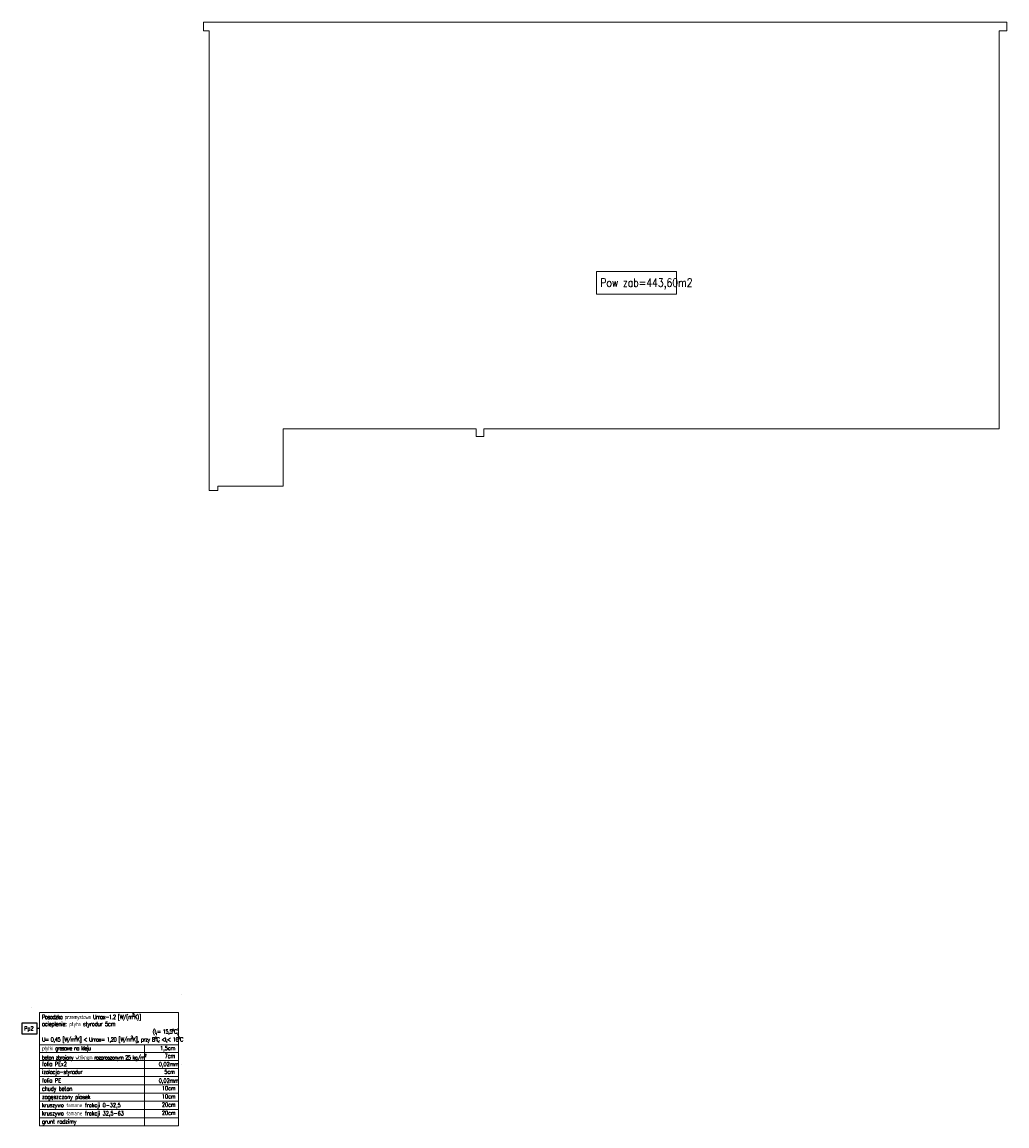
# Model space of a CAD drawing. Header units: millimetres. Extents: x 22865 to 60762, y -18816 to 15611.
# Tile 25 of 256: x 34040 to 38483, y -10349 to -5370. Entities that reach past the tile are written whole.
import ezdxf

# ---------------------------------------------------------------- set-up
doc = ezdxf.new("R2010")
doc.units = ezdxf.units.MM
doc.linetypes.add('2_EGBS', pattern=[0])
doc.linetypes.add('DOT', pattern=[6.35, 0, -6.35])
for name, color, linetype, lineweight in [('CIENKA', 1, 'Continuous', 13), ('EGBE_L_3', 7, '2_EGBS', 18), ('projekt', 6, 'Continuous', 9)]:
    doc.layers.add(name, color=color, linetype=linetype, lineweight=lineweight)
doc.layers.add('OPISY', color=6, linetype='Continuous')
doc.layers.add('WYMIARY', color=6, linetype='Continuous')
doc.styles.add('1-50', font='simplex.shx', dxfattribs={"width": 0.8, "height": 12})

msp = doc.modelspace()

# ---------------------------------------------------------------- linework, layer by layer
at = {"linetype": 'DOT', "ltscale": 50}
msp.add_line((34760, -10072.28), (34760, -9726.61), dxfattribs=at)
at = {"layer": 'CIENKA', "color": 2, "ltscale": 0.15}
for p, q in [((34117.47, -10018.12), (34117.47, -9836.85)), ((34117.47, -9836.85), (34744.82, -9836.85)), ((34744.82, -10018.12), (34744.82, -9836.85)), ((34117.47, -9982.63), (34744.82, -9982.63)), ((34591.66, -9982.63), (34591.66, -10348.85)), ((34658.03, -9971.8), (34646.41, -9963.65)), ((34117.47, -10018.12), (34117.47, -10348.85)), ((34117.47, -10018.12), (34744.82, -10018.12)), ((34744.82, -10018.12), (34744.82, -10348.85)), ((34117.47, -10348.85), (34744.82, -10348.85))]:
    msp.add_line(p, q, dxfattribs=at)
at = {"layer": 'CIENKA', "color": 1, "ltscale": 0.15}
for p, q in [((34117.47, -10053.61), (34744.82, -10053.61)), ((34117.47, -10089.1), (34744.82, -10089.1)), ((34117.47, -10089.1), (34744.82, -10089.1)), ((34117.47, -10126.21), (34744.82, -10126.21)), ((34117.47, -10163.31), (34744.82, -10163.31)), ((34117.47, -10163.31), (34744.82, -10163.31)), ((34117.47, -10200.42), (34744.82, -10200.42)), ((34117.47, -10237.53), (34744.82, -10237.53)), ((34117.47, -10274.63), (34744.82, -10274.63)), ((34117.47, -10311.74), (34744.82, -10311.74))]:
    msp.add_line(p, q, dxfattribs=at)
at = {"layer": 'EGBE_L_3', "linetype": '2_EGBS'}
msp.add_line((34081.73, -9816.9), (34081.87, -9816.91), dxfattribs=at)
at = {"layer": 'OPISY', "color": 3, "linetype": 'Continuous'}
msp.add_line((34117.47, -9909.74), (34105.47, -9909.74), dxfattribs=at)
msp.add_lwpolyline([(34039.53, -9884.35), (34105.47, -9884.35), (34105.47, -9935.12), (34039.53, -9935.12)], close=True, dxfattribs=at)
at = {"layer": 'projekt', "color": 4, "ltscale": 0.2}
msp.add_lwpolyline([(34857.97, -5369.59), (38482.97, -5369.59), (38482.97, -5409.59), (38447.97, -5409.59), (38447.97, -7204.59), (36123.04, -7204.59), (36123.03, -7239.59), (36088.03, -7239.59), (36088.03, -7204.59), (35217.97, -7204.59), (35217.97, -7462.59), (34922.99, -7462.59), (34923.03, -7482.44), (34882.97, -7482.59), (34882.97, -5409.59), (34857.97, -5409.59), (34857.97, -5369.59)], dxfattribs=at)
at = {"layer": 'projekt', "color": 5, "ltscale": 0.2}
msp.add_lwpolyline([(36630.93, -6495.15), (36992.31, -6495.15), (36992.31, -6596.69), (36630.93, -6596.69)], close=True, dxfattribs=at)

# ---------------------------------------------------------------- texts
at = {"layer": 'CIENKA', "color": 2, "ltscale": 0.15, "char_height": 19, "width": 927.0077, "attachment_point": 1, "style": '1-50'}
for s, insert in [('\\A1;{\\T0.8;\\W0.9;\\Fsimplex8|c238;Posadzka przemysłowa Umax-1.2 [W/(m{\\H0.7x;\\S2^ ;}K)]\\P\\T0.95;\\W0.8;ocieplenie: płyta styrodur 5cm\\P\\P\\T0.8;\\H1.000001x;U= 0,45 [W/m\\H0.999999x;{\\H0.700001x;\\S2^ ;}\\H1.000001x;K] < Umax= 1,20 [W/m\\H0.999999x;{\\H0.700001x;\\S2^ ;}\\H1.000001x;K], przy 8\\H0.999999x;{\\H0.7x;\\So^ ;}C <t{\\H0.7x;\\S^ i;}< 16{\\H0.7x;\\So^ ;}C}', (34129.2, -9841.39)), ('\\A1;{\\T0.8;\\Fsimplex8|c238; (t{\\H0.7x;\\S^ i;}= 15,5{\\H0.7x;\\So^ ;}C)}', (34618.65, -9907.23))]:
    msp.add_mtext(s, dxfattribs=dict(at, insert=insert))
at = {"layer": 'OPISY', "color": 3, "linetype": 'Continuous', "insert": (34048.46, -9899.68), "char_height": 19, "width": 655.4139, "attachment_point": 1, "style": '1-50'}
msp.add_mtext('{\\Fsimplex,bigfont|c238;Pp2}', dxfattribs=at)
at = {"layer": 'projekt', "color": 5, "ltscale": 0.2, "insert": (36648.8, -6525.8), "char_height": 38, "width": 1310.8279, "attachment_point": 1, "style": '1-50'}
msp.add_mtext('{\\Fsimplex,bigfont|c238;Pow zab=443,60m2}', dxfattribs=at)
at = {"layer": 'WYMIARY', "color": 1, "ltscale": 0.075, "char_height": 18.5, "attachment_point": 1, "style": '1-50'}
for s, insert, width in [('\\A1;{\\T0.8;\\FSIMPLEX8.SHX|c226;płytki gresowe na kleju}', (34129.61, -9989.14), 706.4568), ('      1,5cm', (34594.42, -9988.71), 432.8927), ('\\A1;{\\T0.8;\\FSIMPLEX8.SHX|c226;beton zbrojony włóknem rozproszonym 25 kg/m{\\H0.7x;\\S2^ ;}}', (34129.61, -10024.63), 706.4568), ('      7cm', (34614.87, -10024.2), 432.8927), ('{\\FSIMPLEX8.SHX|c226;folia PEx2}', (34129.61, -10060.12), 706.4568), ('{\\T0.95;\\Fsimplex8|c238;izolacja-styrodur}', (34129.61, -10096.02), 706.4568), ('     5cm', (34624.89, -10095.18), 432.8927), ('0,02mm', (34656.19, -10061.06), 432.8927), ('{\\FSIMPLEX8.SHX|c226;folia PE}', (34129.61, -10134.34), 706.4568), ('0,02mm', (34656.19, -10135.27), 432.8927), ('{\\FSIMPLEX8.SHX|c226;zagęszczony piasek}', (34129.61, -10208.55), 706.4568), ('{\\FSIMPLEX8.SHX|c226;chudy beton}', (34129.61, -10171.44), 706.4568), ('     10cm', (34613.9, -10169.4), 432.8927), ('     10cm', (34613.9, -10206.5), 432.8927), ('{\\FSIMPLEX8.SHX|c226;kruszywo łamane frakcji 0-32,5}', (34129.61, -10245.66), 706.4568), ('     20cm', (34613.9, -10243.61), 432.8927), ('{\\FSIMPLEX8.SHX|c226;kruszywo łamane frakcji 32,5-63}', (34129.61, -10282.76), 706.4568), ('     20cm', (34613.9, -10280.72), 432.8927), ('{\\FSIMPLEX8.SHX|c226;grunt rodzimy}', (34129.61, -10319.87), 706.4568)]:
    msp.add_mtext(s, dxfattribs=dict(at, insert=insert, width=width))

doc.saveas('drawing.dxf')
